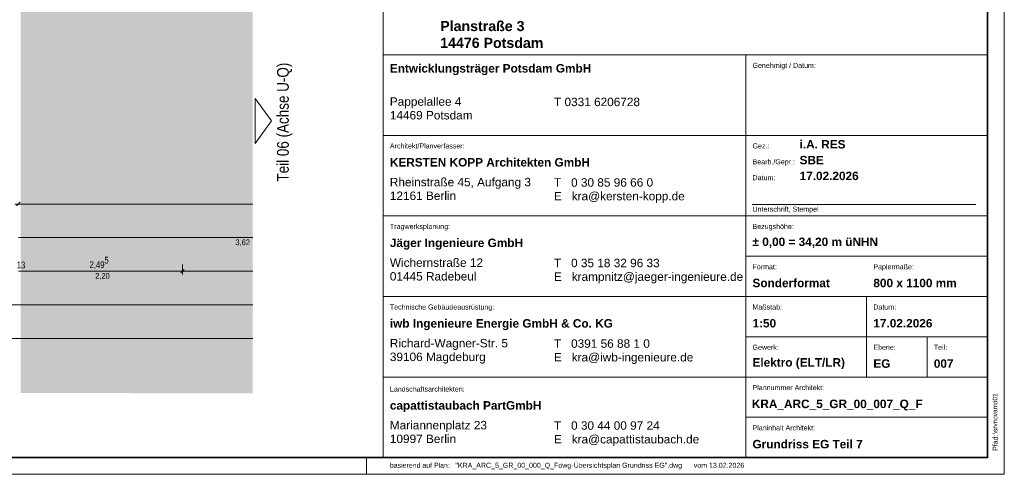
# Model space of a CAD drawing. Extents: x -500 to 300, y 62 to 1162.
# Tile 25 of 90: x 7 to 300, y 62 to 198. Entities that reach past the tile are written whole.
import ezdxf
from ezdxf.enums import TextEntityAlignment as Align
from ezdxf.lldxf.tags import DXFTag

# ---------------------------------------------------------------- set-up
doc = ezdxf.new("R2010")
doc.units = 0
doc.layers.get('0').update_dxf_attribs({"lineweight": 13})
for name, color, linetype, lineweight, true_color in [('70 -76 Bemaßung- 2 Allgemein', 9, 'Continuous', 5, 0x808080), ('iwb_Layout BA_Markierung', 7, 'Continuous', 9, 0xbadcdc), ('iwb_Layout Text', 3, 'Continuous', 18, 0x00ff00)]:
    doc.layers.add(name, color=color, linetype=linetype, lineweight=lineweight, true_color=true_color)
for name, color, linetype, lineweight in [('iwb_Plankopf Linie', 7, 'Continuous', 13), ('iwb_Plankopf Rahmen', 7, 'Continuous', 35), ('iwb_Plankopf Text', 7, 'Continuous', 18)]:
    doc.layers.add(name, color=color, linetype=linetype, lineweight=lineweight)
doc.styles.add('Arial Narrow', font='ARIALN.TTF')
doc.styles.add('Plankopf', font='arial.ttf')
doc.styles.get("Standard").update_dxf_attribs({"font": 'ARIALN.TTF'})
tags = doc.linetypes.add('Punkte_Nova', pattern=[4.8, 0.4, 0.2, -4, 0.2]).pattern_tags.tags
tags[10:11] = [DXFTag(74, 4), DXFTag(75, 0), DXFTag(340, '0'), DXFTag(46, 0.0), DXFTag(50, 0.0), DXFTag(44, 0.0), DXFTag(45, 0.0)]
tags[8:9] = [DXFTag(74, 4), DXFTag(75, 0), DXFTag(340, '0'), DXFTag(46, 0.0), DXFTag(50, 0.0), DXFTag(44, 0.0), DXFTag(45, 0.0)]
tags[6:7] = [DXFTag(74, 4), DXFTag(75, 0), DXFTag(340, '0'), DXFTag(46, 0.0), DXFTag(50, 0.0), DXFTag(44, 0.0), DXFTag(45, 0.0)]
tags[4:5] = [DXFTag(74, 4), DXFTag(75, 0), DXFTag(340, '0'), DXFTag(46, 0.0), DXFTag(50, 0.0), DXFTag(44, 0.0), DXFTag(45, 0.0)]

# ---------------------------------------------------------------- blocks, each defined once
blk = doc.blocks.new('Polygon-A06G93K38I')
at = {"color": 0, "linetype": 'ByBlock', "lineweight": -2, "ltscale": 0.13}
blk.add_solid([(7.39, 86.7), (7.23, 1083.81), (76.5, 86.52), (76.5, 1083.81)], dxfattribs=at)
blk = doc.blocks.new('Referenz-A06G93KB8I')
at = {"layer": '70 -76 Bemaßung- 2 Allgemein', "color": 0, "linetype": 'Continuous', "lineweight": -2, "ltscale": 0.13}
for p, q in [((7.7, 142.95), (5.64, 142.95)), ((5.7, 142.95), (7.76, 142.95)), ((6.17, 142.42), (7.23, 143.48)), ((7.23, 143.48), (6.17, 142.42)), ((76.5, 142.95), (7.76, 142.95)), ((76.5, 132.95), (6.76, 132.95)), ((56.13, 123.48), (55.07, 122.42)), ((55.07, 122.42), (56.13, 123.48)), ((55.6, 124.95), (55.6, 121.95)), ((55.6, 124.95), (55.6, 121.95)), ((54.54, 122.95), (6.76, 122.95)), ((6.76, 122.95), (7.82, 122.95)), ((56.1, 122.95), (54.54, 122.95)), ((55.1, 122.95), (56.66, 122.95)), ((76.5, 122.95), (56.66, 122.95)), ((76.5, 112.95), (-301.24, 112.95)), ((76.5, 102.95), (2.76, 102.95))]:
    blk.add_line(p, q, dxfattribs=at)
at = {"layer": '70 -76 Bemaßung- 2 Allgemein', "color": 0, "linetype": 'Continuous', "lineweight": -2, "ltscale": 0.13, "attachment_point": 1}
for s, insert, char_height in [('{\\fArial Narrow;3,62}', (71.35, 132.42), 1.7), ('{\\fArial Narrow;5}', (32.32, 127.25), 2.0138), ('{\\fArial Narrow;13}', (6.19, 125.8), 2.0138), ('{\\fArial Narrow;2,49}', (27.89, 125.9), 2.0138), ('{\\fArial Narrow;2,20}', (29.58, 122.42), 1.7)]:
    blk.add_mtext(s, dxfattribs=dict(at, insert=insert, char_height=char_height))

msp = doc.modelspace()

# ---------------------------------------------------------------- linework, layer by layer
at = {"layer": 'iwb_Layout Text', "linetype": 'Continuous', "ltscale": 0.18}
for p, q in [((82.12, 167.73), (77.24, 174.42)), ((77.24, 161.04), (77.24, 174.42)), ((77.24, 161.04), (82.12, 167.73))]:
    msp.add_line(p, q, dxfattribs=at)
at = {"layer": 'iwb_Plankopf Linie', "lineweight": 18, "ltscale": 0.18}
msp.add_line((115.35, 359.43), (115.35, 67.43), dxfattribs=at)
at = {"layer": 'iwb_Plankopf Linie', "ltscale": 0.13}
for p, q in [((295.35, 67.43), (295.35, 359.43)), ((115.35, 187.43), (295.35, 187.43)), ((223.35, 187.43), (223.35, 67.43)), ((115.35, 163.43), (295.35, 163.43)), ((115.35, 139.43), (295.35, 139.43)), ((223.35, 127.43), (295.35, 127.43)), ((115.35, 115.43), (295.35, 115.43)), ((259.35, 91.43), (259.35, 115.43)), ((223.35, 103.43), (295.35, 103.43)), ((277.35, 91.43), (277.35, 103.43)), ((115.35, 91.43), (295.35, 91.43)), ((223.35, 79.43), (295.35, 79.43)), ((115.35, 67.43), (295.35, 67.43))]:
    msp.add_line(p, q, dxfattribs=at)
at = {"layer": 'iwb_Plankopf Rahmen', "ltscale": 0.35}
for p, q in [((295.35, 359.43), (295.35, 67.43)), ((295.35, 91.43), (295.35, 79.43))]:
    msp.add_line(p, q, dxfattribs=at)
at = {"layer": 'iwb_Plankopf Rahmen', "color": 8, "lineweight": 5, "ltscale": 0.13, "true_color": 0x808080}
msp.add_line((110.35, 62.43), (110.35, 67.43), dxfattribs=at)
at = {"layer": 'iwb_Plankopf Rahmen', "color": 8, "lineweight": 13, "ltscale": 0.13, "true_color": 0x808080}
msp.add_lwpolyline([(300.35, 62.43), (-499.65, 62.43), (-499.65, 1162.43), (300.35, 1162.43), (300.35, 62.43)], close=True, dxfattribs=at)
at = {"layer": 'iwb_Plankopf Rahmen', "ltscale": 0.35}
msp.add_lwpolyline([(-479.65, 67.43), (-479.65, 1157.43), (295.35, 1157.43), (295.35, 67.43), (-479.65, 67.43)], close=True, dxfattribs=at)
at = {"layer": 'iwb_Plankopf Text', "linetype": 'Punkte_Nova', "ltscale": 0.18}
msp.add_line((291.87, 142.79), (225.23, 142.79), dxfattribs=at)

# ---------------------------------------------------------------- block references
at = {"color": 8, "lineweight": 13, "ltscale": 0.13, "true_color": 0x808080}
msp.add_blockref('Referenz-A06G93KB8I', (0, 0), dxfattribs=at)
at = {"layer": 'iwb_Layout BA_Markierung', "ltscale": 0.13}
msp.add_blockref('Polygon-A06G93K38I', (0, 0), dxfattribs=at)

# ---------------------------------------------------------------- texts
at = {"layer": 'iwb_Layout Text', "ltscale": 0.18}
msp.add_text('Teil 06 (Achse U-Q)', height=3.5, rotation=90, dxfattribs=at).set_placement((83.74, 149.66), align=Align.TOP_LEFT)
at = {"layer": 'iwb_Plankopf Text', "ltscale": 0.18, "insert": (296.89, 74.51), "char_height": 1.4, "attachment_point": 1, "rotation": 90, "line_spacing_factor": 1.002}
msp.add_mtext('{\\fArial Narrow;\\\\srvnovamd01\\Nova_MD\\TGA\\60202 Pro Potsdam\\04 NB GES Krampnitz\\09 NOVA\\60202-04_AP_NB GES Krampnitz\\TGA\\Elektro\\Leerrohrplanung\\E_Leerrohr_EG.n4m005KRA_ELT_5_LR_00_007_P_A}', dxfattribs=at)
at = {"layer": 'iwb_Plankopf Text', "ltscale": 0.18, "line_spacing_factor": 0.996218, "style": 'Plankopf'}
for s, insert, char_height, width, attachment_point in [('\\fArial|b1|i0|c0|p34;Planstraße 3\\P14476 Potsdam', (132.35, 197.52), 3.0207, 88.9953, 1), ('\\fArial|b1|i0|c0|p34;i.A. RES', (239.38, 160.76), 2.5172, 67.9984, 4), ('\\fArial|b1|i0|c0|p34;SBE', (239.38, 156.04), 2.5172, 67.9984, 4), ('\\fArial|b1|i0|c0|p34;17.02.2026', (239.38, 151.34), 2.5172, 67.9984, 4), ('\\fArial|b1|i0|c0|p34;± 0,00 = 34,20 m üNHN', (225.35, 131.43), 2.5172, 67.9984, 4), ('\\fArial|b1|i0|c0|p34;Sonderformat', (225.35, 119.43), 2.5172, 31.9966, 4), ('\\fArial|b1|i0|c0|p34;800 x 1100 mm', (261.35, 119.43), 2.5172, 31.9966, 4), ('\\fArial|b1|i0|c0|p34;1:50', (225.35, 107.43), 2.5172, 67.9984, 4), ('\\fArial|b1|i0|c0|p34;17.02.2026', (261.35, 107.43), 2.5172, 67.9984, 4), ('\\fArial|b1|i0|c0|p34;Elektro (ELT/LR)', (225.35, 95.41), 2.5172, 67.9984, 4), ('\\fArial|b1|i0|c0|p34;EG', (261.35, 95.41), 2.5172, 7.9992, 4), ('\\fArial|b1|i0|c0|p34;007', (279.35, 95.41), 2.5172, 7.9992, 4), ('\\fArial|b1|i0|c0|p34;Grundriss EG Teil 7', (225.35, 71.41), 2.5172, 67.9984, 4)]:
    msp.add_mtext(s, dxfattribs=dict(at, insert=insert, char_height=char_height, width=width, attachment_point=attachment_point))
at = {"layer": 'iwb_Plankopf Text', "ltscale": 0.18, "attachment_point": 1, "style": 'Plankopf'}
for s, insert, char_height, line_spacing_factor in [('\\fArial|b1|i0|c0|p34;Entwicklungsträger Potsdam GmbH', (117.35, 184.67), 2.5172, 0.996218), ('Genehmigt / Datum:', (225.35, 185.04), 1.5105, 0.970891), ('Pappelallee 4\\P14469 Potsdam', (117.35, 174.77), 2.5172, 0.970891), ('T 0331 6206728', (166.24, 174.66), 2.5172, 0.970891), ('Architekt/Planverfasser:', (117.35, 161.04), 1.5105, 0.970891), ('Gez.:', (225.35, 161.04), 1.51, 0.970891), ('\\fArial|b1|i0|c0|p34;KERSTEN KOPP Architekten GmbH', (117.35, 156.67), 2.5172, 0.996218), ('Bearb./Gepr.:', (225.35, 156.31), 1.5105, 0.970891), ('Rheinstraße 45, Aufgang 3\\P12161 Berlin', (117.35, 150.77), 2.5172, 0.970891), ('T   0 30 85 96 66 0\\PE   kra@kersten-kopp.de', (166.24, 150.66), 2.5172, 0.970891), ('Datum:', (225.35, 151.59), 1.51, 0.970891), ('Unterschrift, Stempel', (225.35, 142.19), 1.5105, 0.970891), ('Tragwerksplanung:', (117.35, 137.04), 1.5105, 0.970891), ('Bezugshöhe:', (225.35, 137.04), 1.5105, 0.970891), ('\\fArial|b1|i0|c0|p34;Jäger Ingenieure GmbH', (117.35, 132.67), 2.5172, 0.996218), ('Wichernstraße 12\\P01445 Radebeul', (117.35, 126.77), 2.5172, 0.970891), ('T   0 35 18 32 96 33\\PE   krampnitz@jaeger-ingenieure.de', (166.24, 126.66), 2.5172, 0.970891), ('Format:', (225.35, 125.04), 1.51, 0.970891), ('Papiermaße:', (261.35, 125.04), 1.5105, 0.970891), ('Technische Gebäudeausrüstung:', (117.35, 113.04), 1.5105, 0.970891), ('Maßstab:', (225.35, 113.04), 1.51, 0.970891), ('Datum:', (261.35, 113.04), 1.51, 0.970891), ('\\fArial|b1|i0|c0|p34;iwb Ingenieure Energie GmbH & Co. KG', (117.35, 108.67), 2.5172, 0.996218), ('Richard-Wagner-Str. 5\\P39106 Magdeburg', (117.35, 102.77), 2.5172, 0.970891), ('T   0391 56 88 1 0\\PE   kra@iwb-ingenieure.de', (166.24, 102.66), 2.5172, 0.970891), ('Gewerk:', (225.35, 101.04), 1.51, 0.970891), ('Ebene:', (261.35, 101.04), 1.51, 0.970891), ('Teil:', (279.35, 101.04), 1.51, 0.970891), ('Landschaftsarchitekten:', (117.35, 88.6), 1.5105, 0.970891), ('Plannummer Architekt:', (225.35, 89.04), 1.5105, 0.970891), ('\\fArial|b1|i0|c0|p34;capattistaubach PartGmbH', (117.35, 84.23), 2.5172, 0.996218), ('Mariannenplatz 23\\P10997 Berlin', (117.35, 78.34), 2.5172, 0.970891), ('T   0 30 44 00 97 24\\PE   kra@capattistaubach.de', (166.24, 78.23), 2.5172, 0.970891), ('Planinhalt Architekt:', (225.35, 77.04), 1.5105, 0.970891)]:
    msp.add_mtext(s, dxfattribs=dict(at, insert=insert, char_height=char_height, line_spacing_factor=line_spacing_factor))
at = {"layer": 'iwb_Plankopf Text', "ltscale": 0.18, "insert": (225.15, 84.68), "char_height": 2.52, "attachment_point": 1, "line_spacing_factor": 1.002}
msp.add_mtext('{\\fArial|b1|i0;KRA_ARC_5_GR_00_007_Q_F}', dxfattribs=at)
at = {"layer": 'iwb_Plankopf Text', "ltscale": 0.18, "insert": (296.89, 69.43), "char_height": 1.5, "attachment_point": 1, "rotation": 90, "style": 'Arial Narrow'}
msp.add_mtext('\\A1;{Pfad:}', dxfattribs=at)
at = {"layer": 'iwb_Plankopf Text', "ltscale": 0.18, "char_height": 1.5, "attachment_point": 1, "style": 'Plankopf'}
for s, insert in [('\\A1;{\\fFranklin Gothic Book|b0|i0|c0|p34;basierend auf Plan\\fArial Narrow|b0|i0|c0|p34;: }', (117.36, 65.87)), ('\\A1;{"KRA_ARC_5_GR_00_000_Q_Fdwg-Übersichtsplan Grundriss EG".dwg      vom 13.02.2026\\fArial Narrow|b0|i0|c0|p34;\\P\\P\\P}', (136.86, 65.87))]:
    msp.add_mtext(s, dxfattribs=dict(at, insert=insert))

doc.saveas('drawing.dxf')
